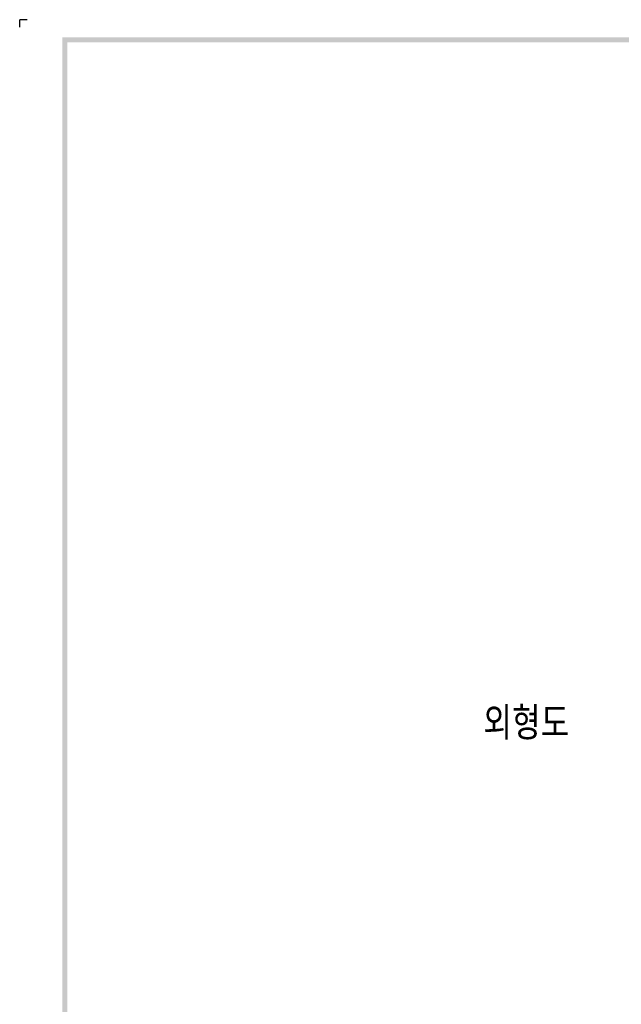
# Model space of a CAD drawing. Extents: x -444 to 2710, y -907 to 1788.
# Tile 2 of 12: x -444 to -169, y 1338 to 1788. Entities that reach past the tile are written whole.
import ezdxf

# ---------------------------------------------------------------- set-up
doc = ezdxf.new("R2010")
doc.units = 0
doc.header["$LTSCALE"] = 3
doc.header["$MEASUREMENT"] = 0
doc.layers.add('di', color=3, linetype='CONTINUOUS')
doc.layers.add('dwg', color=7, linetype='CONTINUOUS')
doc.styles.get("Standard").update_dxf_attribs({"font": 'romans.shx', "height": 4, "bigfont": 'ghs.shx'})

msp = doc.modelspace()

# ---------------------------------------------------------------- linework, layer by layer
at = {"layer": 'di'}
for p in [(-440.715, 1787.936), (-444.165, 1784.486)]:
    msp.add_line(p, (-444.165, 1787.936), dxfattribs=at)
at = {"layer": 'dwg'}
for points in [[(-424.615, 1779.886), (-422.315, 1777.586), (1452.185, 1779.886), (1449.885, 1777.586)], [(-424.615, 459.686), (-422.315, 460.836), (-424.615, 1779.886), (-422.315, 1777.586)]]:
    msp.add_trace(points, dxfattribs=at)

# ---------------------------------------------------------------- texts
at = {"layer": 'di', "insert": (-232.199, 1473.9), "char_height": 15, "width": 74.93994, "attachment_point": 1}
msp.add_mtext('{\\Fromans,hgs|c129;외형도}', dxfattribs=at)

doc.saveas('drawing.dxf')
